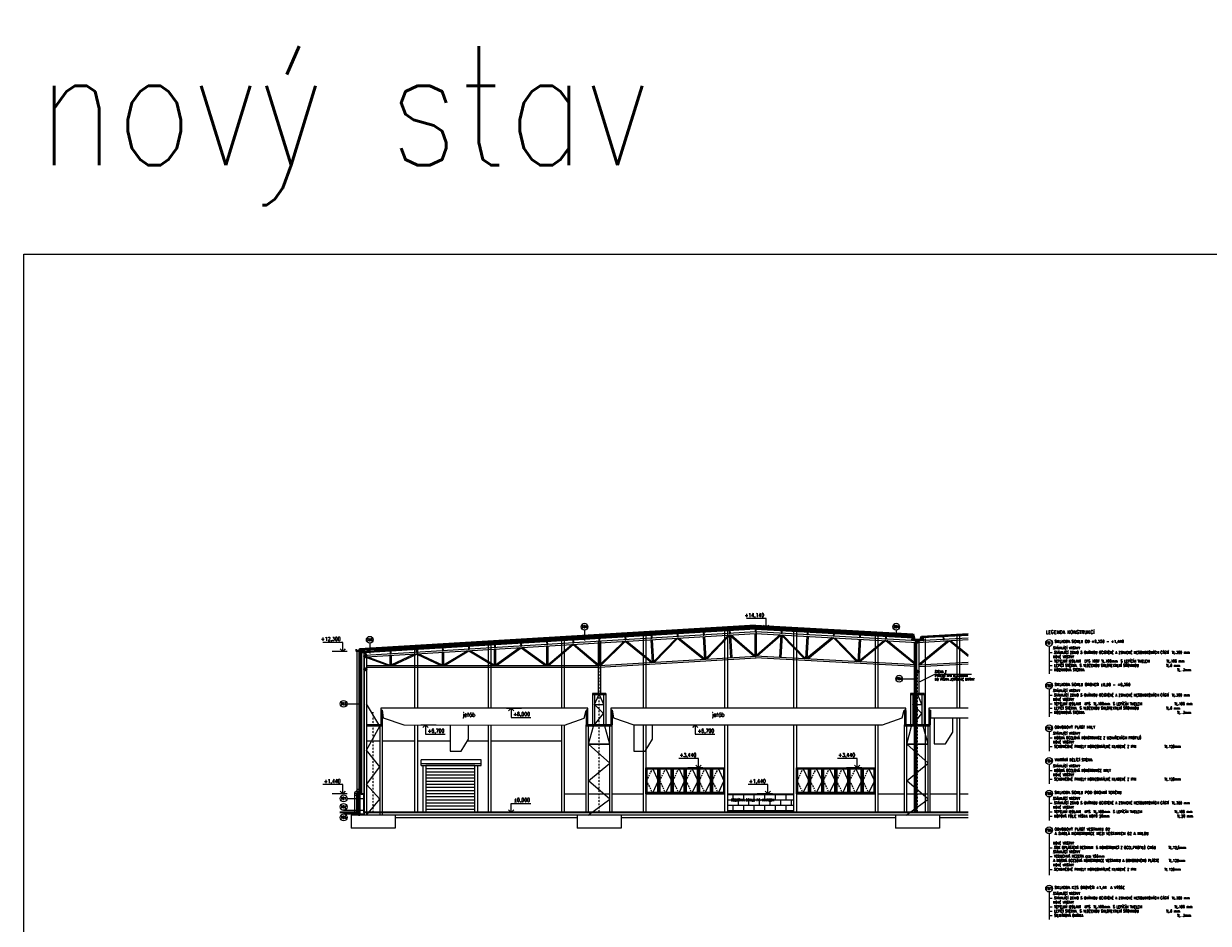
# Model space of a CAD drawing. Header units: millimetres. Extents: x -485339 to 350584, y -2181201 to -313328.
# Tile 9 of 115: x -480994 to -390358, y -981109 to -912266. Entities that reach past the tile are written whole.
import ezdxf
from ezdxf import colors
from ezdxf.entities.mleader import LeaderData, LeaderLine
from ezdxf.enums import TextEntityAlignment as Align
from ezdxf.math import Vec2, Vec3

# ---------------------------------------------------------------- set-up
doc = ezdxf.new("R2010")
doc.units = ezdxf.units.MM
doc.header["$LTSCALE"] = 10
doc.linetypes.add('DASHDOT', pattern=[25.4, 12.7, -6.35, 0, -6.35])
doc.linetypes.add('ČÁRKOVANÁ', pattern=[19.05, 12.7, -6.35])
doc.layers.get('Defpoints').update_dxf_attribs({"color": 201})
for name, color, linetype, lineweight in [('N_dveře', 10, 'Continuous', 18), ('N_okna', 10, 'Continuous', 18), ('N_popis', 10, 'Continuous', 18), ('N_čáry_obrys', 10, 'Continuous', 35), ('N_čáry_obv.plášt', 212, 'Continuous', 18), ('N_čáry_obv.plášt_obrys', 212, 'Continuous', 35), ('N_čáry_plné', 10, 'Continuous', 18), ('N_čáry_pod', 10, 'ČÁRKOVANÁ', 18), ('N_šrary', 10, 'Continuous', 18), ('St_kóty_výškové', 132, 'Continuous', 18), ('St_popis', 250, 'Continuous', 18), ('St_sloupy_opláštění_pohled', 25, 'ČÁRKOVANÁ', 18), ('St_čáry_obrys', 5, 'Continuous', 35), ('St_čáry_plné', 250, 'Continuous', 18), ('St_šrafy', 250, 'Continuous', 18)]:
    doc.layers.add(name, color=color, linetype=linetype, lineweight=lineweight)
doc.styles.add('Andy', font='txt')
doc.styles.add('ROMANS', font='romans.shx', dxfattribs={"width": 0.8})
doc.styles.get("Standard").update_dxf_attribs({"font": 'simplex.shx', "width": 0.8})
doc.linetypes.add('IZOLACE', pattern='A,0.0001,-0.1,[134,ltypeshp.shx,S=0.1,R=0,X=-0.1,Y=0],-0.2,[134,ltypeshp.shx,S=0.1,R=180,X=0.1,Y=0],-0.1', length=0.4001)
doc.linetypes.add('ZIGZAG', pattern='A,0.00254,-5.08,[131,ltypeshp.shx,S=5.08,R=0,X=-5.08,Y=0],-10.16,[131,ltypeshp.shx,S=5.08,R=180,X=5.08,Y=0],-5.08', length=20.32254)

# ---------------------------------------------------------------- blocks, each defined once
blk = doc.blocks.new('G$C17CABAA1')
at = {"layer": 'St_čáry_obrys'}
for points in [[(-45, 0), (45, 0)], [(0, 0), (0, -180)], [(-45, -180), (45, -180)]]:
    blk.add_lwpolyline(points, dxfattribs=at)
blk = doc.blocks.new('G$C14EDF750')
at = {"layer": 'St_čáry_plné'}
for points in [[(-69, 13085), (-69, 9110)], [(-69, 13085), (-69, 9110)], [(-69, 13085), (-69, 9110)], [(101, 13085), (101, 9110)], [(101, 13085), (101, 9110)], [(101, 13085), (101, 9110)], [(-519, 9110), (-519, 6710)], [(511, 9110), (-519, 9110)], [(511, 9110), (511, 6710)], [(511, 9010), (-519, 9010)], [(-349, 9010), (-349, 6710)], [(-349, 8265), (-32, 9010)], [(-349, 6710), (341, 7588), (-349, 8265), (341, 8265)], [(349, 8265), (32, 9010)], [(341, 9010), (341, 6710)], [(985, 6710), (-985, 6710)], [(985, 6610), (-985, 6610)], [(-852, -200), (815, 1030), (-815, 2441), (815, 3780), (-815, 5235), (815, 5235), (443, 6610)], [(815, 5235), (-815, 5235), (-443, 6610)]]:
    blk.add_lwpolyline(points, dxfattribs=at)
at = {"layer": 'St_šrafy', "linetype": 'DASHDOT'}
blk.add_lwpolyline([(0, 0), (0, 61), (0, 10767)], dxfattribs=at)
at = {"layer": 'St_šrafy'}
for points in [[(-985, 0), (-985, 61), (-985, 6710)], [(-815, 0), (-815, 61), (-815, 6610)], [(815, 0), (815, 61), (815, 6610)], [(985, 0), (985, 61), (985, 6710)]]:
    blk.add_lwpolyline(points, dxfattribs=at)
blk = doc.blocks.new('G$CB422E4FE')
at = {"layer": 'St_čáry_obrys'}
for points in [[(50, 0), (-50, 0)], [(0, -1111), (0, 0)], [(50, -1111), (-50, -1111)]]:
    blk.add_lwpolyline(points, dxfattribs=at)
blk = doc.blocks.new('G$C72A7297D')
at = {"layer": 'N_dveře'}
h = blk.add_hatch(dxfattribs=at)
h.set_pattern_fill('ANSI31', color=256, scale=75, angle=135)
h.set_pattern_definition([(180, (247650, 972638.54), (-3e-14, -238.125), [])])
h.paths.add_polyline_path([(3950, 3600), (200, 3600), (200, 0), (3950, 0)])
blk.add_line((-150, 3750), (4425, 3750), dxfattribs=at)
at = {"layer": 'N_dveře', "linetype": 'Continuous'}
blk.add_line((-150, 3600), (4425, 3600), dxfattribs=at)
at = {"layer": 'N_dveře'}
for points in [[(4425, 3600), (4425, 4050), (-150, 4050)], [(-150, 3600), (-150, 4050)], [(0, 0), (0, 3600)], [(4150, 3600), (4150, 0)]]:
    blk.add_lwpolyline(points, dxfattribs=at)
blk.add_lwpolyline([(200, 0), (3950, 0), (3950, 3600), (200, 3600)], close=True, dxfattribs=at)
blk = doc.blocks.new('G$C93397BA7')
at = {"layer": 'N_okna'}
for p, q in [((1005, 0), (0, 0)), ((0, 0), (0, -2000)), ((2010, 0), (1005, 0)), ((1005, 0), (1005, -2000)), ((1005, -2000), (1005, 0)), ((3015, 0), (2010, 0)), ((2010, 0), (2010, -2000)), ((2010, -2000), (2010, 0)), ((4020, 0), (3015, 0)), ((3015, 0), (3015, -2000)), ((3015, -2000), (3015, 0)), ((5025, 0), (4020, 0)), ((4020, 0), (4020, -2000)), ((4020, -2000), (4020, 0)), ((6030, 0), (5025, 0)), ((5025, 0), (5025, -2000)), ((5025, -2000), (5025, 0)), ((6030, -2000), (6030, 0)), ((502.5, -50), (50.25, -1000)), ((954.75, -50), (50.25, -50)), ((50.25, -50), (50.25, -1950)), ((904.5, -100), (100.5, -100)), ((100.5, -100), (100.5, -1900)), ((904.5, -1900), (904.5, -100)), ((954.75, -1950), (954.75, -50)), ((1507.5, -50), (1055.25, -1000)), ((1959.75, -50), (1055.25, -50)), ((1055.25, -50), (1055.25, -1950)), ((1909.5, -100), (1105.5, -100)), ((1105.5, -100), (1105.5, -1900)), ((1909.5, -1900), (1909.5, -100)), ((1959.75, -1950), (1959.75, -50)), ((2512.5, -50), (2060.25, -1000)), ((2964.75, -50), (2060.25, -50)), ((2060.25, -50), (2060.25, -1950)), ((2914.5, -100), (2110.5, -100)), ((2110.5, -100), (2110.5, -1900)), ((2914.5, -1900), (2914.5, -100)), ((2964.75, -1950), (2964.75, -50)), ((3517.5, -50), (3065.25, -1000)), ((3969.75, -50), (3065.25, -50)), ((3065.25, -50), (3065.25, -1950)), ((3919.5, -100), (3115.5, -100)), ((3115.5, -100), (3115.5, -1900)), ((3919.5, -1900), (3919.5, -100)), ((3969.75, -1950), (3969.75, -50)), ((4522.5, -50), (4070.25, -1000)), ((4974.75, -50), (4070.25, -50)), ((4070.25, -50), (4070.25, -1950)), ((4924.5, -100), (4120.5, -100)), ((4120.5, -100), (4120.5, -1900)), ((4924.5, -1900), (4924.5, -100)), ((4974.75, -1950), (4974.75, -50)), ((5527.5, -50), (5075.25, -1000)), ((5979.75, -50), (5075.25, -50)), ((5075.25, -50), (5075.25, -1950)), ((5929.5, -100), (5125.5, -100)), ((5125.5, -100), (5125.5, -1900)), ((5929.5, -1900), (5929.5, -100)), ((5979.75, -1950), (5979.75, -50)), ((50.25, -1000), (502.5, -1950)), ((1055.25, -1000), (1507.5, -1950)), ((2060.25, -1000), (2512.5, -1950)), ((3065.25, -1000), (3517.5, -1950)), ((4070.25, -1000), (4522.5, -1950)), ((5075.25, -1000), (5527.5, -1950)), ((0, -2000), (1005, -2000)), ((50.25, -1950), (954.75, -1950)), ((100.5, -1900), (904.5, -1900)), ((1005, -2000), (2010, -2000)), ((1055.25, -1950), (1959.75, -1950)), ((1105.5, -1900), (1909.5, -1900)), ((2010, -2000), (3015, -2000)), ((2060.25, -1950), (2964.75, -1950)), ((2110.5, -1900), (2914.5, -1900)), ((3015, -2000), (4020, -2000)), ((3065.25, -1950), (3969.75, -1950)), ((3115.5, -1900), (3919.5, -1900)), ((4020, -2000), (5025, -2000)), ((4070.25, -1950), (4974.75, -1950)), ((4120.5, -1900), (4924.5, -1900)), ((5025, -2000), (6030, -2000)), ((5075.25, -1950), (5979.75, -1950)), ((5125.5, -1900), (5929.5, -1900))]:
    blk.add_line(p, q, dxfattribs=at)
at = {"layer": 'N_okna', "linetype": 'ČÁRKOVANÁ'}
for p, q in [((502.5, -50), (954.75, -1000)), ((1507.5, -50), (1959.75, -1000)), ((2512.5, -50), (2964.75, -1000)), ((3517.5, -50), (3969.75, -1000)), ((4522.5, -50), (4974.75, -1000)), ((5527.5, -50), (5979.75, -1000)), ((954.75, -1000), (502.5, -1950)), ((1959.75, -1000), (1507.5, -1950)), ((2964.75, -1000), (2512.5, -1950)), ((3969.75, -1000), (3517.5, -1950)), ((4974.75, -1000), (4522.5, -1950)), ((5979.75, -1000), (5527.5, -1950))]:
    blk.add_line(p, q, dxfattribs=at)
blk = doc.blocks.new('*U2502')
at = {"color": 0, "linetype": 'ByBlock', "lineweight": -2}
blk.add_line((3, 0), (-7, 0), dxfattribs=at)
for points in [[(0, 0), (0, -6.12), (0, -6.12), (-13, -6.12)], [(1.75, -1.75), (0, 0), (-1.75, -1.75)]]:
    blk.add_lwpolyline(points, dxfattribs=at)
at = {"color": 0, "linetype": 'ByBlock', "lineweight": -2, "style": 'ROMANS', "width": 0.8}
blk.add_attdef('POPIS_001', text='', height=2.5, dxfattribs=at).set_placement((-12.5, -7.13), align=Align.TOP_LEFT)
blk.add_attdef('VYSKA', text='', height=2.5, dxfattribs=at).set_placement((-3.45, -2.62), align=Align.TOP_RIGHT)
blk = doc.blocks.new('*U2503')
at = {"color": 0, "linetype": 'ByBlock', "lineweight": -2}
blk.add_line((3, 0), (-7, 0), dxfattribs=at)
for points in [[(0, 0), (0, 6.12), (0, 6.12), (-13, 6.12)], [(1.75, 1.75), (0, 0), (-1.75, 1.75)]]:
    blk.add_lwpolyline(points, dxfattribs=at)
at = {"color": 0, "linetype": 'ByBlock', "lineweight": -2, "style": 'ROMANS', "width": 0.8}
blk.add_attdef('VYSKA', text='', height=2.5, dxfattribs=at).set_placement((-3.45, 9.63), align=Align.TOP_RIGHT)
blk.add_attdef('POPIS_001', text='', height=2.5, dxfattribs=at).set_placement((-12.5, 5.12), align=Align.TOP_LEFT)
blk = doc.blocks.new('*U2504')
at = {"color": 0, "linetype": 'ByBlock', "lineweight": -2}
blk.add_line((-3, 0), (7, 0), dxfattribs=at)
for points in [[(-1.75, 1.75), (0, 0), (1.75, 1.75)], [(0, 0), (0, 6.12), (0, 6.12), (13, 6.12)]]:
    blk.add_lwpolyline(points, dxfattribs=at)
at = {"color": 0, "linetype": 'ByBlock', "lineweight": -2, "style": 'ROMANS', "width": 0.8}
blk.add_attdef('VYSKA', text='', height=2.5, dxfattribs=at).set_placement((12.5, 9.62), align=Align.TOP_RIGHT)
blk.add_attdef('POPIS_001', text='', height=2.5, dxfattribs=at).set_placement((12.5, 5.12), align=Align.TOP_LEFT)

msp = doc.modelspace()

# ---------------------------------------------------------------- hatches: boundary and pattern name
at = {"layer": 'N_čáry_obv.plášt'}
h = msp.add_hatch(dxfattribs=at)
h.set_pattern_fill('HONEY', color=256, scale=20)
h.paths.add_polyline_path([(-455272.8, -972838.5), (-455272.8, -972638.5), (-455272.8, -972338.5), (-455322.8, -972338.5), (-455372.8, -972338.5), (-455372.8, -972638.5), (-455372.8, -972838.5)])
at = {"layer": 'N_šrary'}
h = msp.add_hatch(dxfattribs=at)
h.set_pattern_fill('AR-B816', color=256, scale=2)
h.set_pattern_definition([(0, (0, 24016.95), (0, 406.4), []), (90, (0, 24016.95), (-406.4, 406.4), [406.4, -406.4])])
h.paths.add_polyline_path([(-422082.8, -972638.5), (-422082.8, -971198.5), (-423712.5, -971198.5), (-424060, -971198.5), (-424870.8, -971198.5), (-427152.8, -971198.5), (-427152.8, -971288.5), (-427152.8, -972638.5)])
h.paths.add_polyline_path([(-426912, -971958), (-424908.9, -971958), (-424908.9, -972228), (-426912, -972228)], flags=24)
h.paths.add_polyline_path([(-426912, -971515), (-423448.3, -971515), (-423448.3, -971819.3), (-426912, -971819.3)], flags=24)

# ---------------------------------------------------------------- linework, layer by layer
at = {"layer": 'Defpoints'}
msp.add_lwpolyline([(-480994, -929890.9), (286897.8, -929890.9), (286897.8, -1189933.9), (-480994, -1189933.9)], close=True, dxfattribs=at)
at = {"layer": 'N_popis'}
for points in [[(-438088.6, -958671.4), (-438088.6, -959465.4)], [(-414240, -958671.4), (-414240, -959199.2)], [(-454515.3, -959670.6), (-454515.3, -960464.6)], [(-402538.2, -959914.6), (-402538.2, -962030.6)], [(-413748.8, -962390), (-412675.6, -962390.1)], [(-402538.2, -963179.7), (-402538.2, -965295.8)], [(-456255.6, -964313), (-455182.4, -964313.1)], [(-402538.2, -966444.9), (-402538.2, -967939.6)], [(-402538.2, -968944.7), (-402538.2, -970439.4)], [(-456255.6, -971548.7), (-454972.8, -971548.7)], [(-402538.2, -971438), (-402538.2, -973245.9)], [(-456515.5, -972458.6), (-456515.5, -972458.6), (-454972.8, -972458.6)], [(-456515.5, -972740.5), (-454972.8, -972740.5)], [(-402538.2, -974251), (-402538.2, -977429.3)], [(-402538.2, -978710.5), (-402538.2, -980826.5)]]:
    msp.add_lwpolyline(points, dxfattribs=at)
for centre in [(-438088.6, -958411.5), (-414240, -958411.5), (-454515.3, -959410.7), (-402538.2, -959654.7), (-414008.7, -962390), (-402538.2, -962919.8), (-456515.5, -964313), (-402538.2, -966185), (-402538.2, -968684.8), (-456515.5, -971548.7), (-402538.2, -971178.1), (-456515.5, -972198.7), (-456515.5, -973000.4), (-402538.2, -973991.1), (-402538.2, -978450.6)]:
    msp.add_circle(centre, 259.9, dxfattribs=at)
at = {"layer": 'N_čáry_obrys'}
msp.add_line((-455372.8, -972638.5), (-455372.8, -971161.8), dxfattribs=at)
for points in [[(-412939.2, -958947.3), (-412837.5, -959385.9), (-412602.2, -959398.9), (-412366.9, -959385.9), (-412313.2, -959154.3)], [(-455338.9, -960132.8), (-455338.9, -960282.8), (-455538.9, -960282.8), (-455538.9, -960132.8)], [(-455302.8, -960105.8), (-455302.8, -960429.4)], [(-454182.8, -960312), (-455302.8, -960379.3)], [(-455186.8, -971100.1), (-455186.8, -971161.8), (-455398.7, -971161.8), (-455412.9, -971205.4), (-455390.8, -971192.4)]]:
    msp.add_lwpolyline(points, dxfattribs=at)
at = {"layer": 'N_čáry_obv.plášt', "linetype": 'IZOLACE', "ltscale": 10}
msp.add_line((-455322.8, -972338.5), (-455322.8, -971198.5), dxfattribs=at)
at = {"layer": 'N_čáry_obv.plášt', "linetype": 'ZIGZAG'}
for points in [[(-412747.2, -972638.5), (-412747.2, -959532.8)], [(-455242.8, -960425.8), (-455242.8, -971161.8)]]:
    msp.add_lwpolyline(points, dxfattribs=at)
at = {"layer": 'N_čáry_obv.plášt', "linetype": 'IZOLACE', "ltscale": 3}
msp.add_lwpolyline([(-455182.8, -971178.5), (-455372.8, -971178.5)], dxfattribs=at)
at = {"layer": 'N_čáry_obv.plášt'}
msp.add_lwpolyline([(-455272.8, -971198.5), (-455372.8, -971198.5)], dxfattribs=at)
msp.add_lwpolyline([(-455272.8, -972838.5), (-455272.8, -972638.5), (-455272.8, -972338.5), (-455322.8, -972338.5), (-455372.8, -972338.5), (-455372.8, -972638.5), (-455372.8, -972838.5)], close=True, dxfattribs=at)
at = {"layer": 'N_čáry_obv.plášt_obrys'}
for points in [[(-412807.2, -972638.5), (-412807.2, -959592.8)], [(-412687.2, -972638.5), (-412687.2, -959626.5)]]:
    msp.add_lwpolyline(points, dxfattribs=at)
at = {"layer": 'N_čáry_obv.plášt_obrys', "lineweight": 18}
msp.add_lwpolyline([(-411987, -972638.5), (-411987, -959323.3)], dxfattribs=at)
at = {"layer": 'N_čáry_obv.plášt_obrys', "ltscale": 10}
for points in [[(-455302.8, -960429.4), (-455302.8, -971161.8)], [(-455182.8, -960422.2), (-455182.8, -971198.5)]]:
    msp.add_lwpolyline(points, dxfattribs=at)
at = {"layer": 'N_čáry_plné'}
for points in [[(-424995.3, -958294), (-455302.8, -960115.9)], [(-424995.3, -958354.1), (-455302.8, -960176)], [(-425000.9, -958494), (-412889.8, -959160.3)], [(-424993.5, -958294.1), (-412936.9, -958957.4)], [(-424993.2, -958354.2), (-412922.8, -959018.3)], [(-455506, -960282.8), (-455506, -970971.9), (-455670.9, -971134.4), (-455670.9, -972638.5)], [(-455356, -960282.8), (-455356, -971034.6), (-455520.9, -971197.1), (-455520.9, -972638.5)], [(-454182.8, -960362.1), (-455302.8, -960429.4)], [(-455670.9, -971134.4), (-455520.9, -971197.1)], [(-455520.9, -971330.8), (-455670.9, -971330.8)], [(-455566.1, -971031.1), (-455460.8, -971137.9)], [(-455506, -970852), (-455356, -970852)], [(-455506, -970971.9), (-455356, -971034.6)], [(-427152.8, -971198.5), (-422082.8, -971198.5)], [(-427152.8, -971288.5), (-427152.8, -972638.5)], [(-422082.8, -971198.5), (-422082.8, -972638.5)], [(-455372.8, -972338.5), (-455272.8, -972338.5)], [(-455372.8, -972638.5), (-455372.8, -972838.5)]]:
    msp.add_lwpolyline(points, dxfattribs=at)
at = {"layer": 'N_čáry_plné', "linetype": 'IZOLACE', "ltscale": 6}
for points in [[(-424995.3, -958324), (-455302.8, -960145.9)], [(-424993.4, -958324.1), (-412929.8, -958987.8)]]:
    msp.add_lwpolyline(points, dxfattribs=at)
at = {"layer": 'N_čáry_plné', "linetype": 'IZOLACE', "ltscale": 12}
for points in [[(-424995.3, -958424.2), (-455302.8, -960246.1)], [(-424992.9, -958424.3), (-412906.3, -959089.3)]]:
    msp.add_lwpolyline(points, dxfattribs=at)
at = {"layer": 'N_čáry_plné', "linetype": 'ČÁRKOVANÁ', "const_width": 10}
msp.add_lwpolyline([(-454182.8, -960248.9), (-455302.8, -960316.2)], dxfattribs=at)
at = {"layer": 'N_čáry_plné', "linetype": 'IZOLACE', "ltscale": 7}
msp.add_lwpolyline([(-454182.8, -960278.9), (-455302.8, -960346.3)], dxfattribs=at)
at = {"layer": 'N_čáry_pod', "const_width": 10}
for points in [[(-424995.9, -958284), (-455402.8, -960111.8)], [(-424993, -958284.1), (-412939.2, -958947.3)]]:
    msp.add_lwpolyline(points, dxfattribs=at)
at = {"layer": 'St_sloupy_opláštění_pohled', "linetype": 'Continuous'}
for points in [[(-427362.8, -958686.7), (-427362.8, -964638.5)], [(-427152.8, -958674.1), (-427152.8, -964638.5)], [(-422082.8, -958704.6), (-422082.8, -964638.5)], [(-421872.8, -958716.2), (-421872.8, -964638.5)], [(-445462.8, -959774.8), (-445462.8, -964638.5)], [(-445252.8, -959762.2), (-445252.8, -964638.5)], [(-439842.8, -959437), (-439842.8, -964638.5)], [(-439632.8, -959424.3), (-439632.8, -964638.5)], [(-433602.8, -959061.8), (-433602.8, -964638.5)], [(-433392.8, -959049.2), (-433392.8, -964638.5)], [(-415842.8, -959047.9), (-415842.8, -964638.5)], [(-415632.8, -959059.5), (-415632.8, -964638.5)], [(-409602.8, -959060.9), (-409602.8, -964638.5)], [(-409392.8, -959049.3), (-409392.8, -964638.5)], [(-454972.8, -960346.5), (-454972.8, -972638.5)], [(-451082.8, -960112.6), (-451082.8, -964638.5)], [(-450872.8, -960100), (-450872.8, -964638.5)], [(-451082.8, -965929.6), (-451082.8, -972638.5)], [(-450872.8, -965929.9), (-450872.8, -972638.5)], [(-445462.8, -965937.1), (-445462.8, -972638.5)], [(-445252.8, -965937.3), (-445252.8, -972638.5)], [(-439842.8, -965944.5), (-439842.8, -972638.5)], [(-439632.8, -965944.8), (-439632.8, -972638.5)], [(-433602.8, -965928.5), (-433602.8, -972638.5)], [(-433392.8, -965928.5), (-433392.8, -972638.5)], [(-427362.8, -965928.5), (-427362.8, -972635.9)], [(-427152.8, -965928.5), (-427152.8, -972635.9)], [(-422082.8, -965928.5), (-422082.8, -972635.9)], [(-421872.8, -965928.5), (-421872.8, -972635.9)], [(-415842.8, -965928.5), (-415842.8, -972635.9)], [(-415632.8, -965928.5), (-415632.8, -972635.9)], [(-409602.8, -965385), (-409602.8, -972635.9)], [(-409392.8, -965385), (-409392.8, -972635.9)]]:
    msp.add_lwpolyline(points, dxfattribs=at)
at = {"layer": 'St_čáry_obrys'}
for p, q in [((-455182.8, -971198.5), (-454972.8, -971198.5)), ((-454972.8, -971198.5), (-454972.8, -972638.5))]:
    msp.add_line(p, q, dxfattribs=at)
for points in [[(-424995.2, -958557.4), (-454182.8, -960312)], [(-424995.2, -958557.4), (-412947.8, -959220.2)], [(-412947.8, -959220.2), (-412893.9, -959452.9), (-412602.2, -959469), (-412310.6, -959452.9), (-412256.5, -959219.9)], [(-412910.6, -959159.2), (-412853.6, -959405.1), (-412602.2, -959418.9), (-412350.8, -959405.1), (-412293.7, -959158.8)], [(-408735.1, -959026.2), (-412256.5, -959219.9)], [(-454793.6, -960398.8), (-454885.3, -960404.3)], [(-455372.8, -972638.5), (-456805.2, -972638.5)], [(-408735.1, -972638.5), (-454972.8, -972638.5)]]:
    msp.add_lwpolyline(points, dxfattribs=at)
for centre in [(-412602.2, -959554), (-454862.8, -960670.8), (-454862.8, -961670.8), (-412602.2, -961854)]:
    msp.add_circle(centre, 85, dxfattribs=at)
at = {"layer": 'St_čáry_plné'}
msp.add_line((-455272.8, -972638.5), (-455272.8, -971198.5), dxfattribs=at)
for points in [[(-454872.7, -960583.9), (-424994.6, -958787.5)], [(-454793.1, -960719.4), (-424994.2, -958927.8)], [(-424995.3, -958494.3), (-454182.8, -960248.9)], [(-424995, -958607.5), (-454182.8, -960362.1)], [(-425044.6, -958787.4), (-425044.6, -958790.5)], [(-424995.3, -958494.3), (-412910.6, -959159.2)], [(-424995, -958607.5), (-412936.1, -959270.9)], [(-424994.6, -958787.5), (-412602.2, -959469), (-408735.1, -959256.2)], [(-424994.2, -958927.8), (-412602.2, -959609.2), (-408735.1, -959396.5)], [(-424944.6, -958787.6), (-424948.9, -960663.4)], [(-440894.8, -961333.2), (-439064.8, -959773.7)], [(-440833.1, -961385.8), (-438948.4, -959779.7)], [(-438948.4, -959779.7), (-437063.7, -961385.8)], [(-438847.4, -959760.6), (-437002, -961333.2)], [(-437002, -959649.9), (-437002, -961385.8)], [(-436902, -961326.2), (-435066.6, -959533.3)], [(-436902, -959643.9), (-436902, -961382.1)], [(-436841, -961378.4), (-434944.7, -959526)], [(-434954.6, -959535.7), (-432964.1, -961145.3)], [(-434846.6, -959520.1), (-432908.4, -961087.5)], [(-433009.3, -959409.4), (-432905.1, -961141.6)], [(-432909.4, -959403.4), (-432805.3, -961135.6)], [(-431055.1, -959292.2), (-432807.6, -961097)], [(-430936.6, -959285), (-432729.3, -961131.2)], [(-430953.5, -959302.4), (-428971.3, -960905.3)], [(-430853.8, -959280.1), (-428915.6, -960847.5)], [(-429016.5, -959169.6), (-428912.3, -960901.8)], [(-428916.6, -959163.6), (-428812.5, -960895.8)], [(-427062.3, -959052.1), (-428814.8, -960857)], [(-427015.9, -959119.2), (-428736.5, -960891.2)], [(-427020.1, -959049.6), (-426915.9, -960781.8)], [(-426920.2, -959043.6), (-426816.1, -960775.8)], [(-426918.9, -959097.7), (-425105, -960672.8)], [(-426860.9, -959042.1), (-425048.8, -960615.7)], [(-425044.9, -958930.8), (-425048.9, -960669.5)], [(-423127.6, -959032.4), (-424931.7, -960615.4)], [(-423069.4, -959087.7), (-424875.2, -960672.2)], [(-423068.3, -959033.7), (-423163.5, -960766.3)], [(-422968.5, -959039.1), (-423063.7, -960771.8)], [(-422972.3, -959108.7), (-421242.5, -960871.8)], [(-422926.3, -959041.4), (-421164.4, -960837.2)], [(-421071.4, -959143.3), (-421166.5, -960876)], [(-420971.5, -959148.8), (-421066.7, -960881.5)], [(-419133.6, -959249.7), (-421063.7, -960827.1)], [(-419015.5, -959256.5), (-421007.7, -960884.7)], [(-419033.8, -959271.5), (-417248.6, -961091.1)], [(-418932.3, -959260.8), (-417170.4, -961056.6)], [(-417077.4, -959362.4), (-417172.5, -961095.1)], [(-416977.5, -959367.9), (-417072.7, -961100.6)], [(-415139.6, -959469.1), (-417069.7, -961046.5)], [(-415021.8, -959476.1), (-417013.7, -961104)], [(-412768.5, -961337.2), (-415028.9, -959488.4)], [(-412687.2, -961300.4), (-414917.5, -959476.2)], [(-412522.7, -961300.4), (-410292.4, -959476.2)], [(-412441.4, -961337.2), (-410181, -959488.4)], [(-408735.1, -958963.1), (-412293.7, -959158.8)], [(-408735.1, -959076.2), (-412268.3, -959270.6)], [(-410188.1, -959476.1), (-408735.1, -960663.6)], [(-410070.3, -959469.1), (-408735.1, -960560.3)], [(-454972.8, -960554.7), (-454972.8, -972838.5)], [(-454947.8, -960554.7), (-454947.8, -972838.5)], [(-454777.8, -960670.8), (-454777.8, -972838.5)], [(-454678.6, -960712.5), (-452973.2, -961343.1)], [(-452973.2, -960466.7), (-452973.2, -960469.7)], [(-452973.2, -960609.9), (-452973.2, -961385.8)], [(-452873.2, -961341.5), (-451084, -960496.3)], [(-452873.2, -960603.9), (-452873.2, -961385.8)], [(-452779.5, -961385.8), (-450920.3, -960507.5)], [(-450920.3, -960507.5), (-449073.5, -961385.8)], [(-450794.2, -960478.9), (-448980.4, -961341.5)], [(-448980.4, -960369.9), (-448980.4, -961385.8)], [(-448880.4, -961339.1), (-447070.5, -960255)], [(-448880.4, -960363.9), (-448880.4, -961385.8)], [(-448802.6, -961385.8), (-446934, -960266.5)], [(-446934, -960266.5), (-445065.5, -961385.8)], [(-446822.4, -960240.1), (-444987.6, -961339.1)], [(-444987.6, -960129.9), (-444987.6, -961385.8)], [(-444887.6, -961336.3), (-443065.5, -960014.3)], [(-444887.6, -960123.9), (-444887.6, -961385.8)], [(-444819.5, -961385.8), (-442937, -960019.9)], [(-442937, -960019.9), (-441062.7, -961385.8)], [(-442828.5, -960000), (-440994.8, -961336.3)], [(-440994.8, -959889.9), (-440994.8, -961385.8)], [(-440894.8, -959883.9), (-440894.8, -961385.8)], [(-436962.8, -961385.8), (-424948.9, -960663.4)], [(-412687.2, -961341.7), (-425031.3, -960663.7)], [(-454777.8, -960761.1), (-453088.5, -961385.8)], [(-454777.8, -961385.8), (-436962.8, -961385.8)], [(-454777.8, -961505.8), (-436962.8, -961505.8)], [(-436962.8, -961506), (-424949.1, -960783.7)], [(-412687.2, -961461.9), (-425030.4, -960783.9)], [(-412522.7, -961341.7), (-408735.1, -961133.6)], [(-412522.7, -961461.9), (-408735.1, -961253.8)], [(-454777.8, -972838.5), (-453747.8, -971608.1), (-454777.8, -970480.1), (-453747.8, -969132.1), (-454777.8, -967855.2), (-453747.8, -966028.5), (-454777.8, -964315.4)], [(-453677.8, -964816.9), (-453677.8, -965928.5)], [(-453577.8, -964816.9), (-453577.8, -965928.5)], [(-437947.8, -964816.9), (-437947.8, -965928.5)], [(-437847.8, -964816.9), (-437847.8, -965928.5)], [(-436077.8, -964816.9), (-436077.8, -965928.5)], [(-435977.8, -964816.9), (-435977.8, -965928.5)], [(-413602.8, -964816.9), (-413602.8, -965928.5)], [(-413502.8, -964816.9), (-413502.8, -965928.5)], [(-408735.1, -964638.5), (-411733.5, -964638.5), (-411733.5, -964800.6), (-411615.8, -964800.6), (-411615.8, -965385), (-408735.1, -965385)], [(-411732.8, -964816.9), (-411732.8, -965928.5)], [(-411632.8, -964816.9), (-411632.8, -965928.5)], [(-453577.8, -965928.5), (-454777.8, -965928.5)], [(-453577.8, -966028.5), (-454777.8, -966028.5)], [(-453747.8, -966028.5), (-453747.8, -972838.5)], [(-453577.8, -965928.5), (-453577.8, -972838.5)], [(-448363.7, -965928.5), (-448363.7, -967928.5), (-447515.8, -967928.5), (-446951.3, -967027.7), (-446951.3, -965928.5)], [(-434299.5, -965928.5), (-434299.5, -967928.5), (-433451.7, -967928.5), (-432887.1, -967027.7), (-432887.1, -965928.5)], [(-411321.8, -965385), (-411321.8, -967385), (-410474, -967385), (-409909.4, -966484.2), (-409909.4, -965385)], [(-454362.4, -966677.5), (-454362.4, -966698.2), (-454362.4, -966677.5)], [(-439842.8, -967178.5), (-439842.8, -972638.5)], [(-455272.8, -971198.5), (-455272.8, -972838.5)], [(-454972.8, -971198.5), (-454972.8, -972838.5)], [(-439632.8, -971198.5), (-437947.8, -971198.5)], [(-437777.8, -971198.5), (-436147.8, -971198.5)], [(-435977.8, -971198.5), (-433602.8, -971198.5)], [(-433392.8, -971198.5), (-427362.8, -971198.5)], [(-421872.8, -971198.5), (-415842.8, -971198.5)], [(-415632.8, -971198.5), (-413602.8, -971198.5)], [(-413432.8, -971198.5), (-411802.8, -971198.5)], [(-411632.8, -971198.5), (-409602.8, -971198.5)], [(-409392.8, -971198.5), (-408735.1, -971198.5)], [(-408735.1, -972838.5), (-455947.8, -972838.5)], [(-438647.8, -973038.5), (-452577.8, -973038.5)], [(-414302.8, -973038.5), (-435277.8, -973038.5)], [(-408735.1, -973038.5), (-410932.8, -973038.5)], [(-452577.8, -973838.5), (-455947.8, -973838.5)], [(-435277.8, -973838.5), (-438647.8, -973838.5)], [(-410932.8, -973838.5), (-414302.8, -973838.5)]]:
    msp.add_lwpolyline(points, dxfattribs=at)
at = {"layer": 'St_čáry_plné', "linetype": 'ČÁRKOVANÁ', "const_width": 10}
for points in [[(-424995.3, -958494.3), (-454182.8, -960248.9)], [(-424995.3, -958494.3), (-412910.6, -959159.2)], [(-408735.1, -958963.1), (-412293.7, -959158.8)]]:
    msp.add_lwpolyline(points, dxfattribs=at)
at = {"layer": 'St_čáry_plné', "linetype": 'IZOLACE', "ltscale": 7}
for points in [[(-424993.5, -958524.3), (-454182.8, -960278.9)], [(-424997, -958524.3), (-412903.6, -959189.6)], [(-408735.1, -958993.1), (-412300.8, -959189.3)]]:
    msp.add_lwpolyline(points, dxfattribs=at)
at = {"layer": 'St_čáry_plné'}
for points in [[(-439609.2, -965944.8), (-438099.9, -965409), (-437947.8, -964816.9), (-437830.2, -964816.9), (-437830.2, -964654.8), (-453678.5, -964638.5), (-453678.5, -964800.6), (-453560.8, -964800.6), (-453478.2, -965393.1), (-451899.5, -965928.5)], [(-415281.8, -965928.5), (-413772.6, -965392.7), (-413620.5, -964800.6), (-413502.8, -964800.6), (-413502.8, -964638.5), (-436078.5, -964638.5), (-436078.5, -964800.6), (-435960.8, -964800.6), (-435878.2, -965393.1), (-434299.5, -965928.5)]]:
    msp.add_lwpolyline(points, close=True, dxfattribs=at)
at = {"layer": 'St_šrafy', "linetype": 'DASHDOT'}
for points in [[(-436962.8, -972638.5), (-436962.8, -972577.6), (-436962.8, -959326.9)], [(-412617.8, -972638.5), (-412617.8, -972577.6), (-412617.8, -961872)], [(-454262.8, -972638.5), (-454262.8, -964950.7)]]:
    msp.add_lwpolyline(points, dxfattribs=at)
at = {"layer": 'St_šrafy'}
for points in [[(-453747.8, -967178.5), (-454777.8, -967178.5)], [(-453266.8, -967178.5), (-453577.8, -967178.5)], [(-451082.8, -967178.5), (-453577.8, -967178.5)], [(-448363.7, -967178.5), (-450872.8, -967178.5)], [(-445462.8, -967178.5), (-447045.8, -967178.5)], [(-439842.8, -967178.5), (-445252.8, -967178.5)], [(-455272.8, -971198.5), (-454972.8, -971198.5)], [(-455947.8, -972838.5), (-455947.8, -973838.5)], [(-452577.8, -972838.5), (-452577.8, -973838.5)], [(-438647.8, -972838.5), (-438647.8, -973838.5)], [(-435277.8, -972838.5), (-435277.8, -973838.5)], [(-414302.8, -972838.5), (-414302.8, -973838.5)], [(-410932.8, -972838.5), (-410932.8, -973838.5)]]:
    msp.add_lwpolyline(points, dxfattribs=at)

# ---------------------------------------------------------------- block references
at = {"layer": 'N_dveře'}
msp.add_blockref('G$C72A7297D', (-450422.8, -972638.5), dxfattribs=at)
at = {"layer": 'N_okna', "xscale": -1}
for p in [(-427362.8, -969198.5), (-415842.8, -969198.5)]:
    msp.add_blockref('G$C93397BA7', p, dxfattribs=at)
at = {"layer": 'St_kóty_výškové'}
ref = msp.add_blockref('*U2504', (-424184.5, -958494.3), dxfattribs=dict(at, xscale=-115.8301158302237, yscale=115.8301158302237, zscale=115.8301158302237))
ref.add_attrib('VYSKA', '+14,140', dxfattribs={"layer": '0', "color": 0, "linetype": 'ByBlock', "lineweight": -2, "height": 289.58, "style": 'ROMANS', "width": 0.8}).set_placement((-424341.6, -957379.5), align=Align.TOP_RIGHT)
ref = msp.add_blockref('*U2504', (-456588.5, -960317.1), dxfattribs=dict(at, xscale=-115.8301158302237, yscale=115.8301158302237, zscale=115.8301158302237))
ref.add_attrib('VYSKA', '+12,300', dxfattribs={"layer": '0', "color": 0, "linetype": 'ByBlock', "lineweight": -2, "height": 289.58, "style": 'ROMANS', "width": 0.8}).set_placement((-456745.6, -959202.3), align=Align.TOP_RIGHT)
ref = msp.add_blockref('*U2502', (-443705, -964649.6), dxfattribs=dict(at, xscale=-115.8301158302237, yscale=115.8301158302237, zscale=115.8301158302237))
ref.add_attrib('VYSKA', '+8,000', dxfattribs={"layer": '0', "color": 0, "linetype": 'ByBlock', "lineweight": -2, "height": 289.58, "style": 'ROMANS', "width": 0.8}).set_placement((-442257.2, -964953.7), align=Align.TOP_RIGHT)
ref = msp.add_blockref('*U2502', (-450253.2, -965928.5), dxfattribs=dict(at, xscale=-115.8301158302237, yscale=115.8301158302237, zscale=115.8301158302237))
ref.add_attrib('VYSKA', '+6,700', dxfattribs={"layer": '0', "color": 0, "linetype": 'ByBlock', "lineweight": -2, "height": 289.58, "style": 'ROMANS', "width": 0.8}).set_placement((-448805.4, -966232.6), align=Align.TOP_RIGHT)
ref = msp.add_blockref('*U2502', (-429607.4, -965928.5), dxfattribs=dict(at, xscale=-115.8301158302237, yscale=115.8301158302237, zscale=115.8301158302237))
ref.add_attrib('VYSKA', '+6,700', dxfattribs={"layer": '0', "color": 0, "linetype": 'ByBlock', "lineweight": -2, "height": 289.58, "style": 'ROMANS', "width": 0.8}).set_placement((-428159.6, -966232.6), align=Align.TOP_RIGHT)
ref = msp.add_blockref('*U2504', (-429370.1, -969198.5), dxfattribs=dict(at, xscale=-115.8301158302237, yscale=115.8301158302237, zscale=115.8301158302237))
ref.add_attrib('VYSKA', '+3,440', dxfattribs={"layer": '0', "color": 0, "linetype": 'ByBlock', "lineweight": -2, "height": 289.58, "style": 'ROMANS', "width": 0.8}).set_placement((-429527.3, -968083.7), align=Align.TOP_RIGHT)
ref = msp.add_blockref('*U2504', (-417224.6, -969198.5), dxfattribs=dict(at, xscale=-115.8301158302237, yscale=115.8301158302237, zscale=115.8301158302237))
ref.add_attrib('VYSKA', '+3,440', dxfattribs={"layer": '0', "color": 0, "linetype": 'ByBlock', "lineweight": -2, "height": 289.58, "style": 'ROMANS', "width": 0.8}).set_placement((-417381.8, -968083.7), align=Align.TOP_RIGHT)
ref = msp.add_blockref('*U2504', (-456588.5, -971198.5), dxfattribs=dict(at, xscale=-115.8301158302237, yscale=115.8301158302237, zscale=115.8301158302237))
ref.add_attrib('VYSKA', '+1,440', dxfattribs={"layer": '0', "color": 0, "linetype": 'ByBlock', "lineweight": -2, "height": 289.58, "style": 'ROMANS', "width": 0.8}).set_placement((-456745.6, -970083.7), align=Align.TOP_RIGHT)
ref = msp.add_blockref('*U2504', (-424060, -971198.5), dxfattribs=dict(at, xscale=-115.8301158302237, yscale=115.8301158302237, zscale=115.8301158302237))
ref.add_attrib('VYSKA', '+1,440', dxfattribs={"layer": '0', "color": 0, "linetype": 'ByBlock', "lineweight": -2, "height": 289.58, "style": 'ROMANS', "width": 0.8}).set_placement((-424217.1, -970083.7), align=Align.TOP_RIGHT)
ref = msp.add_blockref('*U2503', (-443705.8, -972638.5), dxfattribs=dict(at, xscale=-115.8301158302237, yscale=115.8301158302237, zscale=115.8301158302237))
ref.add_attrib('VYSKA', '%%P0,000', dxfattribs={"layer": '0', "color": 0, "linetype": 'ByBlock', "lineweight": -2, "height": 289.58, "style": 'ROMANS', "width": 0.8}).set_placement((-442258, -971523.7), align=Align.TOP_RIGHT)
at = {"layer": 'St_čáry_obrys'}
for p, rotation in [((-428977.2, -958846.9), 3.440080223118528), ((-426980.8, -958726.9), 3.440080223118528), ((-424995, -958607.5), 0.1456220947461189), ((-444948.4, -959807), 3.440080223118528), ((-442952, -959687), 3.440080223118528), ((-440955.6, -959567), 3.440080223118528), ((-438959.2, -959447), 3.440080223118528), ((-436962.8, -959326.9), 3.440080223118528), ((-434966.4, -959206.9), 3.440080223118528), ((-432970, -959086.9), 3.440080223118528), ((-430973.6, -958966.9), 3.440080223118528), ((-412191.5, -959266.1), 3.440080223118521), ((-454838.6, -960401.5), 3.440080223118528), ((-452934, -960287), 3.440080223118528), ((-450937.6, -960167), 3.440080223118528), ((-448941.2, -960047), 3.440080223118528), ((-446944.8, -959927), 3.440080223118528)]:
    msp.add_blockref('G$C17CABAA1', p, dxfattribs=dict(at, rotation=rotation))
at = {"layer": 'St_čáry_obrys', "xscale": -1}
for p, rotation in [((-423008.7, -958716.8), 356.5599197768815), ((-421011.7, -958826.7), 356.5599197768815), ((-419014.8, -958936.5), 356.5599197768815), ((-417017.8, -959046.4), 356.5599197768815), ((-415020.9, -959156.2), 356.5599197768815), ((-413023.9, -959266.1), 356.5599197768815), ((-410598.4, -959359), 183.1488360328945)]:
    msp.add_blockref('G$C17CABAA1', p, dxfattribs=dict(at, rotation=rotation))
at = {"layer": 'St_čáry_obrys'}
for p in [(-453627.8, -964816.9), (-437897.8, -964816.9), (-436027.8, -964816.9), (-413552.8, -964816.9), (-411682.8, -964816.9)]:
    msp.add_blockref('G$CB422E4FE', p, dxfattribs=at)
at = {"layer": 'St_čáry_plné'}
for p in [(-436962.8, -972638.5), (-412617.8, -972638.5)]:
    msp.add_blockref('G$C14EDF750', p, dxfattribs=at)

# ---------------------------------------------------------------- texts
at = {"layer": 'Defpoints', "width": 0.8}
msp.add_text('nový stav', height=9110.38, dxfattribs=at).set_placement((-479903.4, -923104.3))
at = {"layer": 'N_popis', "width": 0.8}
for s, p in [('S04', (-438088.6, -958411.5)), ('S04', (-414240, -958411.5)), ('S05', (-454515.3, -959410.7)), ('F01', (-402538.2, -959654.7)), ('F04', (-414008.7, -962390)), ('F02', (-402538.2, -962919.8)), ('F03', (-456515.5, -964313)), ('F03', (-402538.2, -966185)), ('F04', (-402538.2, -968684.8)), ('F01', (-456515.5, -971548.7)), ('F05', (-402538.2, -971178.1)), ('F02', (-456515.5, -972198.7)), ('F05', (-456515.5, -973000.4)), ('F06', (-402538.2, -973991.1)), ('F07', (-402538.2, -978450.6))]:
    msp.add_text(s, height=180, dxfattribs=at).set_placement(p, align=Align.MIDDLE_CENTER)
msp.add_text('DOZDÍVKA SOKLU PO VRATECH', height=180, dxfattribs=at).set_placement((-426867, -971774.3))
at = {"layer": 'N_popis', "char_height": 200, "width": 17412.882, "attachment_point": 1, "style": 'ROMANS'}
for s, insert in [('{\\C0;  STÁVAJÍCÍ VRSTVY\\P- STÁVAJÍCÍ ZDIVO S OMÍTKOU }OČIŠTĚNÉ A ZBAVENÉ NESOUDRŽNÝCH ČÁSTÍ  TL.300 mm\\P  NOVÉ VRSTVY\\P- TEPELNÝ IZOLANT  EPS 100F TL.100mm  S LEPÍCÍM TMELEM  ^I^I TL.106 mm\\P- LEPÍCÍ STĚRKA  S VLOŽENOU SKLOTEXTILNÍ SÍŤOVINOU                 TL.6 mm\\P- MOZAIKOVÁ STĚRKA  ^I^I^I^I^I^I^I^I^I TL. 3mm', (-402476.3, -959942.4)), ('{\\C0;  STÁVAJÍCÍ VRSTVY\\P- STÁVAJÍCÍ ZDIVO S OMÍTKOU }OČIŠTĚNÉ A ZBAVENÉ NESOUDRŽNÝCH ČÁSTÍ  TL.300 mm\\P  NOVÉ VRSTVY\\P- TEPELNÝ IZOLANT  XPS  TL.100mm  S LEPÍCÍM TMELEM  ^I^I      TL.106 mm\\P- LEPÍCÍ STĚRKA  S VLOŽENOU SKLOTEXTILNÍ SÍŤOVINOU                 TL.6 mm\\P- MOZAIKOVÁ STĚRKA  ^I^I^I^I^I^I^I^I^I TL. 3mm', (-402476.3, -963207.6)), ('{\\C0;  STÁVAJÍCÍ VRSTVY\\P- NOSNÁ OCELOVÁ KONSTRUKCE Z UZAVŘENÝCH PROFILŮ\\P}  NOVÉ VRSTVY\\P- SENDVIČOVÉ PANELY HORIZONTÁLNĚ KLADENÉ Z IPN                  TL.120mm', (-402476.3, -966472.7)), ('{\\C0;  STÁVAJÍCÍ VRSTVY\\P- NOSNÁ OCELOVÁ KONSTRUKCE HALY\\P}  NOVÉ VRSTVY\\P- SENDVIČOVÉ PANELY HORIZONTÁLNĚ KLADENÉ Z IPN                  TL.120mm', (-402476.3, -968972.5)), ('{\\C0;  STÁVAJÍCÍ VRSTVY\\P- STÁVAJÍCÍ ZDIVO S OMÍTKOU }OČIŠTĚNÉ A ZBAVENÉ NESOUDRŽNÝCH ČÁSTÍ  TL.300 mm\\P  NOVÉ VRSTVY\\P- TEPELNÝ IZOLANT  XPS  TL.100mm  S LEPÍCÍM TMELEM  ^I^I      TL.106 mm\\P- NOPOVÁ FÓLIE VÝŠKA NOPŮ 20mm^I^I^I^I^I^I^I TL.20 mm', (-402476.3, -971465.9)), ('  NOVÉ VRSTVY\\P- SDK OPLÁŠTĚNÍ DESKAMI  S KONSTRUKCÍ Z OCEL.PROFILŮ CW50        TL.12,5mm\\P{\\C0;  STÁVAJÍCÍ VRSTVY\\P- VZDUCHVÁ MEZERA cca 150mm\\P  A NOSNÁ OCELOVÁ KONSTRUKCE VESTAVKU A OBVODOVÉHO PLÁŠTĚ      TL.120mm\\P}  NOVÉ VRSTVY\\P- SENDVIČOVÉ PANELY HORIZONTÁLNĚ KLADENÉ Z IPN                  TL.120mm', (-402476.3, -974879.1)), ('{\\C0;  STÁVAJÍCÍ VRSTVY\\P- STÁVAJÍCÍ ZDIVO S OMÍTKOU }OČIŠTĚNÉ A ZBAVENÉ NESOUDRŽNÝCH ČÁSTÍ  TL.300 mm\\P  NOVÉ VRSTVY\\P- TEPELNÝ IZOLANT  XPS  TL.100mm  S LEPÍCÍM TMELEM  ^I^I      TL.106 mm\\P- LEPÍCÍ STĚRKA  S VLOŽENOU SKLOTEXTILNÍ SÍŤOVINOU                 TL.6 mm\\P- SILIKÁTOVÁ OMÍTKA ^I^I^I^I^I^I^I^I^I TL. 3mm', (-402476.3, -978738.3))]:
    msp.add_mtext(s, dxfattribs=dict(at, insert=insert))
at = {"layer": 'St_popis', "attachment_point": 1, "style": 'Andy'}
for s, insert, char_height in [('{\\Fromand|c0;LEGENDA KONSTRUKCÍ}', (-402791.5, -958701.5), 250), ('{\\Fromand|c0;SKLADBA SOKLU OD +0,350 - +1,440}', (-402116.2, -959436.6), 200), ('{\\Fromand|c0;SKLADBA SOKLU ÚROVEŇ %%P0,00 - +0,350 }', (-402116.2, -962740.4), 200), ('{\\Fromand|c0;OBVODOVÝ PLÁŠT HALY }', (-402116.2, -966005.6), 200), ('{\\Fromand|c0;VNITŘNÍ DĚLÍCÍ STĚNA }', (-402116.2, -968505.4), 200), ('{\\Fromand|c0;SKLADBA SOKLU POD ÚROVNÍ TERÉNU}', (-402116.2, -970998.7), 200), ('{\\Fromand|c0;OBVODOVÝ PLÁŠŤ VESTAVKU 02 \\PA SVISLÁ KONSTRUKCE MEZI VESTAVKEM 02 A HALOU}', (-402116.2, -973811.7), 200), ('{\\Fromand|c0;SKLADBA KZS ÚROVĚŇ +1,44  A VÝŠŠE}', (-402116.2, -978271.2), 200)]:
    msp.add_mtext(s, dxfattribs=dict(at, insert=insert, char_height=char_height))
at = {"layer": 'St_čáry_plné', "width": 0.8}
for p in [(-447405, -965301.5), (-428341.4, -965301.5)]:
    msp.add_text('jeřáb', height=316.68, dxfattribs=at).set_placement(p)

# ---------------------------------------------------------------- leaders
at = {"layer": 'N_popis'}
ml = msp.add_multileader_mtext('Standard', dxfattribs=at)
ml.set_content('STĚNA Z\\PPANELŮ IPN TL.120mm\\PDO VÝŠKA JEŘÁBOVÉ DRÁHY ', color=256)
ml.set_leader_properties()
ml.build(insert=Vec2(0, 0))
ml.multileader.update_dxf_attribs({"text_left_attachment_type": 6, "text_right_attachment_type": 6, "arrow_head_size": 180})
ctx = ml.context
ctx.base_point, ctx.char_height, ctx.arrow_head_size, ctx.plane_origin = Vec3(-411283.9, -962038.3), 180, 180, Vec3(-410493.6, -961073.9)
ctx.left_attachment, ctx.right_attachment = 6, 6
notes = []
notes.append((ctx, [(0, (1, 1, 0), (-411291.9, -962038.3), (1, 0), 8, [(0, [(-412570.2, -962688.4)], 0, [])])]))
ctx.mtext.insert, ctx.mtext.flow_direction = Vec3(-411281.9, -961760.5), 5
for ctx, leaders in notes:
    for number, flags, end, landing, length, lines in leaders:
        leader = LeaderData()
        leader.index, (leader.has_last_leader_line, leader.has_dogleg_vector, leader.attachment_direction) = number, flags
        leader.last_leader_point, leader.dogleg_vector, leader.dogleg_length = Vec3(end), Vec3(landing), length
        for number, points, colour, breaks in lines:
            line = LeaderLine()
            line.index, line.vertices, line.color, line.breaks = number, Vec3.list(points), colors.encode_raw_color(colour), breaks
            leader.lines.append(line)
        ctx.leaders.append(leader)

doc.saveas('drawing.dxf')
